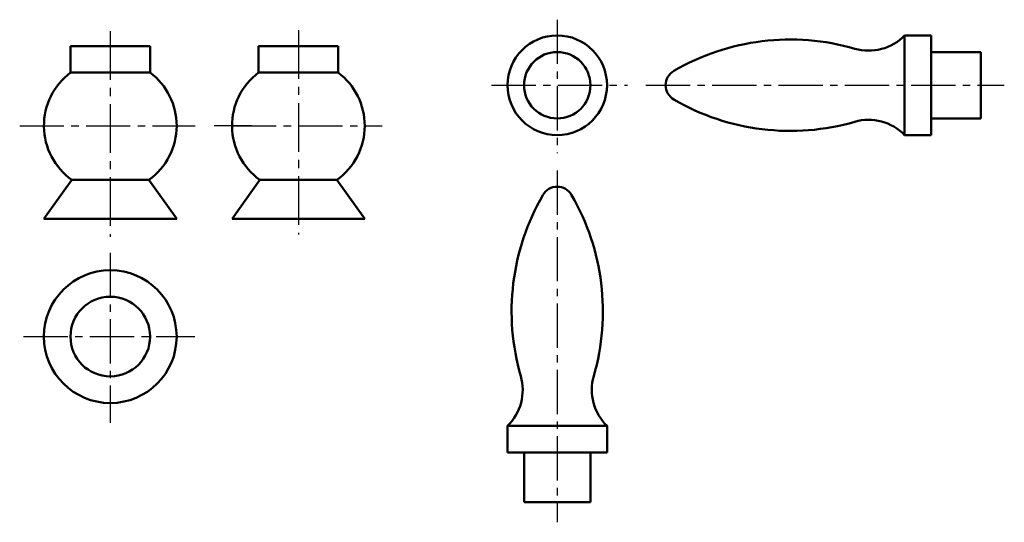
# Model space of a CAD drawing. Header units: millimetres. Extents: x 100 to 397, y 216 to 368.
import ezdxf

# ---------------------------------------------------------------- set-up
doc = ezdxf.new("R2010")
doc.units = ezdxf.units.MM
doc.header["$LTSCALE"] = 0.7
doc.linetypes.add('CENTER2', pattern=[28.575, 19.05, -3.175, 3.175, -3.175])
doc.layers.add('点画线层', color=3, linetype='CENTER2')
doc.layers.add('粗实线层', color=7, linetype='Continuous', lineweight=50)

# ---------------------------------------------------------------- blocks, each defined once
blk = doc.blocks.new('fdf')
at = {"layer": '点画线层', "color": 7}
for p, q in [((106.13, 63.04), (106.13, 22.81)), ((86.35, 43.31), (127.3, 43.31)), ((132.81, 43.31), (240.86, 43.31)), ((-55.87, 31.11), (-3.03, 31.11)), ((14.09, 31.11), (2.74, 31.11)), ((8.12, 31.11), (53.32, 31.11)), ((106.13, 17.6), (106.13, -88.3)), ((-28.56, -7.11), (-28.56, -58.34)), ((-54.74, -32.38), (-3.12, -32.38))]:
    blk.add_line(p, q, dxfattribs=at)
at = {"layer": '点画线层', "color": 7, "ltscale": 1.1}
for p, q in [((-28.56, 59.6), (-28.56, -2.29)), ((28.12, 59.94), (28.12, -1.6))]:
    blk.add_line(p, q, dxfattribs=at)
at = {"layer": '粗实线层'}
for p, q in [((218.79, 58.31), (210.79, 58.31)), ((210.79, 58.31), (210.79, 28.31)), ((218.79, 58.31), (218.79, 28.31)), ((-40.56, 55.11), (-40.56, 47.11)), ((-40.56, 55.11), (-28.56, 55.11)), ((-28.56, 55.11), (-16.56, 55.11)), ((-16.56, 47.11), (-16.56, 55.11)), ((16.12, 55.11), (16.12, 47.11)), ((16.12, 55.11), (40.12, 55.11)), ((40.12, 47.11), (40.12, 55.11)), ((233.79, 53.31), (218.79, 53.31)), ((233.79, 53.31), (233.79, 33.31)), ((-40.56, 47.11), (-28.56, 47.11)), ((-28.56, 47.11), (-16.56, 47.11)), ((16.12, 47.11), (40.12, 47.11)), ((218.79, 33.31), (233.79, 33.31)), ((210.79, 28.31), (218.79, 28.31)), ((-40.19, 14.83), (-48.56, 3.11)), ((-40.19, 14.83), (-28.56, 14.83)), ((-28.56, 14.83), (-16.94, 14.83)), ((-8.56, 3.11), (-16.94, 14.83)), ((16.5, 14.83), (8.12, 3.11)), ((16.5, 14.83), (39.75, 14.83)), ((48.12, 3.11), (39.75, 14.83)), ((-48.56, 3.11), (-28.56, 3.11)), ((-28.56, 3.11), (-8.56, 3.11)), ((8.12, 3.11), (48.12, 3.11)), ((91.13, -59.25), (91.13, -67.25)), ((121.13, -59.25), (91.13, -59.25)), ((121.13, -67.25), (121.13, -59.25)), ((121.13, -67.25), (91.13, -67.25)), ((96.13, -67.25), (96.13, -82.25)), ((116.13, -82.25), (116.13, -67.25)), ((116.13, -82.25), (96.13, -82.25))]:
    blk.add_line(p, q, dxfattribs=at)
for centre, radius in [((106.13, 43.31), 15), ((106.13, 43.31), 10), ((-28.56, -32.38), 20), ((-28.56, -32.38), 12)]:
    blk.add_circle(centre, radius, dxfattribs=at)
for centre, radius, start, end in [((176.37, -12.93), 70, 73.8691, 120.0877), ((199.99, 68.72), 15, 253.8691, 316.0437), ((143.79, 43.31), 5, 120.0877, 239.9123), ((-28.56, 31.11), 20, 126.8699, 234.4623), ((-28.56, 31.11), 20, 0, 53.1301), ((28.12, 31.11), 20, 126.8699, 234.4623), ((28.12, 31.11), 20, 0, 53.1301), ((176.37, 99.55), 70, 239.9123, 286.1309), ((199.99, 17.9), 15, 43.9563, 106.1309), ((-28.56, 31.11), 20, 305.5377, 0), ((28.12, 31.11), 20, 305.5377, 0), ((106.13, 7.75), 5, 30.0877, 149.9123), ((162.38, -24.84), 70, 149.9123, 196.1309), ((49.89, -24.84), 70, 343.8691, 30.0877), ((80.72, -48.45), 15, 313.9563, 16.1309), ((131.55, -48.45), 15, 163.8691, 226.0437)]:
    blk.add_arc(centre, radius, start, end, dxfattribs=at)

msp = doc.modelspace()

# ---------------------------------------------------------------- block references
at = {"layer": '点画线层', "color": 7}
msp.add_blockref('fdf', (156.09, 304.64), dxfattribs=at)

doc.saveas('drawing.dxf')
